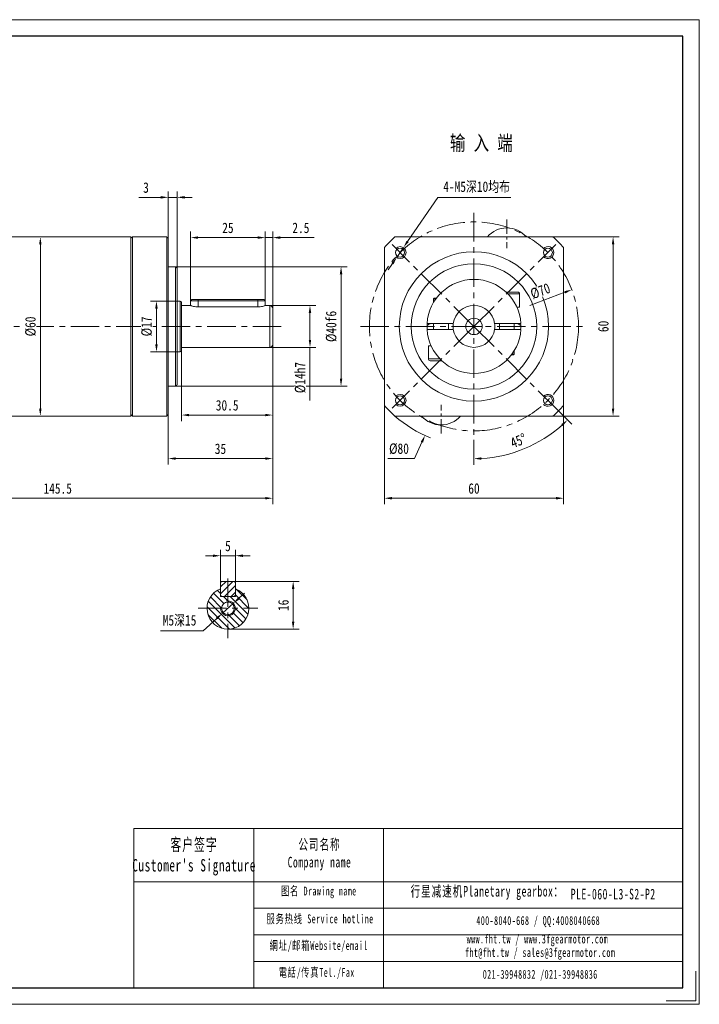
# Model space of a CAD drawing. Header units: millimetres. Extents: x -58 to 408, y -26 to 303.
# Tile 3 of 3: x 181 to 408, y -26 to 303. Entities that reach past the tile are written whole.
import ezdxf

# ---------------------------------------------------------------- set-up
doc = ezdxf.new("R2010")
doc.units = ezdxf.units.MM
doc.header["$LTSCALE"] = 1.5
doc.linetypes.add('CENTER', pattern=[10.16, 6.35, -1.27, 1.27, -1.27])
doc.layers.get('0').update_dxf_attribs({"lineweight": 18})
for name, color, linetype, lineweight in [('1轮廓实线层', 7, 'Continuous', 18), ('3中心线层', 1, 'CENTER', 18), ('5剖面线层', 2, 'Continuous', 18), ('7标注层', 4, 'Continuous', 18), ('SLD-0', 7, 'Continuous', 18), ('图框_外框线', 7, 'Continuous', 18)]:
    doc.layers.add(name, color=color, linetype=linetype, lineweight=lineweight)
doc.styles.add('PC_TEXTSTYLE', font='txt', dxfattribs={"width": 0.8})
doc.styles.add('TH_GBDIM', font='txt', dxfattribs={"width": 0.8})
doc.styles.add('标准', font='txt', dxfattribs={"width": 0.667})
doc.dimstyles.new('TH_GBDIM', dxfattribs={"dimtxt": 3.5, "dimasz": 2.5, "dimexe": 2, "dimexo": 0, "dimgap": 1.5, "dimtad": 1, "dimdec": 1, "dimdsep": 46, "dimtxsty": 'TH_GBDIM', "dimcen": 2.5, "dimdle": 5, "dimclrd": 4, "dimclre": 4, "dimclrt": 3, "dimadec": 0, "dimazin": 2, "dimtfac": 0.714286, "dimtdec": 1, "dimtmove": 0, "dimatfit": 3, "dimfxl": 1, "dimtolj": 1, "dimarcsym": 0})

# ---------------------------------------------------------------- blocks, each defined once
blk = doc.blocks.new('*X3')
at = {"layer": '7标注层', "transparency": 16777216}
for points in [[(260.54, 230.77), (260.54, 229.94), (263.04, 230.35)], [(268.04, 230.77), (268.04, 229.94), (265.54, 230.35)]]:
    blk.add_hatch(color=4, dxfattribs=at).paths.add_polyline_path(points, flags=0)
at = {"layer": '7标注层', "color": 4, "transparency": 16777216}
for p, q in [((263.04, 209.2), (263.04, 232.35)), ((265.54, 206.6), (265.54, 232.35)), ((260.54, 230.35), (258.04, 230.35)), ((263.04, 230.35), (265.54, 230.35)), ((268.04, 230.35), (279.41, 230.35))]:
    blk.add_line(p, q, dxfattribs=at)
at = {"layer": '7标注层', "color": 3, "transparency": 16777216, "insert": (274.97, 233.6), "char_height": 3.5, "width": 11.0444, "attachment_point": 5, "style": 'TH_GBDIM'}
blk.add_mtext('2.5', dxfattribs=at)
blk = doc.blocks.new('*X4')
at = {"layer": '7标注层', "transparency": 16777216}
for points in [[(240.54, 230.77), (240.54, 229.94), (238.04, 230.35)], [(260.54, 230.77), (260.54, 229.94), (263.04, 230.35)]]:
    blk.add_hatch(color=4, dxfattribs=at).paths.add_polyline_path(points, flags=0)
at = {"layer": '7标注层', "color": 4, "transparency": 16777216}
for p, q in [((238.04, 209.2), (238.04, 232.35)), ((263.04, 209.2), (263.04, 232.35)), ((240.54, 230.35), (260.54, 230.35))]:
    blk.add_line(p, q, dxfattribs=at)
at = {"layer": '7标注层', "color": 3, "transparency": 16777216, "insert": (250.54, 233.6), "char_height": 3.5, "width": 7.0622, "attachment_point": 5, "style": 'TH_GBDIM'}
blk.add_mtext('25', dxfattribs=at)
blk = doc.blocks.new('*X5')
at = {"layer": '7标注层', "transparency": 16777216}
for points in [[(288.01, 218.1), (288.84, 218.1), (288.42, 220.6)], [(288.01, 183.1), (288.84, 183.1), (288.42, 180.6)]]:
    blk.add_hatch(color=4, dxfattribs=at).paths.add_polyline_path(points, flags=0)
at = {"layer": '7标注层', "color": 4, "transparency": 16777216}
for p, q in [((233.04, 220.6), (290.42, 220.6)), ((288.42, 218.1), (288.42, 183.1)), ((233.04, 180.6), (290.42, 180.6))]:
    blk.add_line(p, q, dxfattribs=at)
at = {"layer": '7标注层', "color": 3, "transparency": 16777216, "insert": (285.17, 200.6), "char_height": 3.5, "width": 19.32, "attachment_point": 5, "rotation": 90, "style": 'TH_GBDIM'}
blk.add_mtext('%%C40f6', dxfattribs=at)
blk = doc.blocks.new('*X6')
at = {"layer": '7标注层', "transparency": 16777216}
for points in [[(228.04, 244.26), (228.04, 243.42), (230.54, 243.84)], [(236.04, 244.26), (236.04, 243.42), (233.54, 243.84)]]:
    blk.add_hatch(color=4, dxfattribs=at).paths.add_polyline_path(points, flags=0)
at = {"layer": '7标注层', "color": 4, "transparency": 16777216}
for p, q in [((230.54, 230.1), (230.54, 245.84)), ((233.54, 220.1), (233.54, 245.84)), ((228.04, 243.84), (220.67, 243.84)), ((233.54, 243.84), (230.54, 243.84)), ((236.04, 243.84), (238.54, 243.84))]:
    blk.add_line(p, q, dxfattribs=at)
at = {"layer": '7标注层', "color": 3, "transparency": 16777216, "insert": (223.11, 247.09), "char_height": 3.5, "width": 3.0178, "attachment_point": 5, "style": 'TH_GBDIM'}
blk.add_mtext('3', dxfattribs=at)
blk = doc.blocks.new('*X7')
at = {"layer": '7标注层', "transparency": 16777216}
for points in [[(237.54, 171.33), (237.54, 170.5), (235.04, 170.91)], [(263.04, 171.33), (263.04, 170.5), (265.54, 170.91)]]:
    blk.add_hatch(color=4, dxfattribs=at).paths.add_polyline_path(points, flags=0)
at = {"layer": '7标注层', "color": 4, "transparency": 16777216}
for p, q in [((265.54, 194.6), (265.54, 168.91)), ((235.04, 192.6), (235.04, 168.91)), ((263.04, 170.91), (237.54, 170.91))]:
    blk.add_line(p, q, dxfattribs=at)
at = {"layer": '7标注层', "color": 3, "transparency": 16777216, "insert": (250.29, 174.16), "char_height": 3.5, "width": 14.9644, "attachment_point": 5, "style": 'TH_GBDIM'}
blk.add_mtext('30.5', dxfattribs=at)
blk = doc.blocks.new('*X8')
at = {"layer": '7标注层', "transparency": 16777216}
for points in [[(233.04, 156.76), (233.04, 155.93), (230.54, 156.35)], [(263.04, 156.76), (263.04, 155.93), (265.54, 156.35)]]:
    blk.add_hatch(color=4, dxfattribs=at).paths.add_polyline_path(points, flags=0)
at = {"layer": '7标注层', "color": 4, "transparency": 16777216}
for p, q in [((265.54, 194.6), (265.54, 154.35)), ((230.54, 171.1), (230.54, 154.35)), ((263.04, 156.35), (233.04, 156.35))]:
    blk.add_line(p, q, dxfattribs=at)
at = {"layer": '7标注层', "color": 3, "transparency": 16777216, "insert": (248.04, 159.6), "char_height": 3.5, "width": 7, "attachment_point": 5, "style": 'TH_GBDIM'}
blk.add_mtext('35', dxfattribs=at)
blk = doc.blocks.new('*X10')
at = {"layer": '7标注层', "transparency": 16777216}
for points in [[(124.04, 143.48), (124.04, 142.64), (121.54, 143.06)], [(263.04, 143.48), (263.04, 142.64), (265.54, 143.06)]]:
    blk.add_hatch(color=4, dxfattribs=at).paths.add_polyline_path(points, flags=0)
at = {"layer": '7标注层', "color": 4, "transparency": 16777216}
for p, q in [((121.54, 170.6), (121.54, 141.06)), ((265.54, 168.91), (265.54, 141.06)), ((124.04, 143.06), (263.04, 143.06))]:
    blk.add_line(p, q, dxfattribs=at)
at = {"layer": '7标注层', "color": 3, "transparency": 16777216, "insert": (193.54, 146.31), "char_height": 3.5, "width": 18.5111, "attachment_point": 5, "style": 'TH_GBDIM'}
blk.add_mtext('145.5', dxfattribs=at)
blk = doc.blocks.new('*X14')
at = {"layer": '7标注层', "transparency": 16777216}
for points in [[(245.54, 124.22), (245.54, 123.38), (248.04, 123.8)], [(255.54, 124.22), (255.54, 123.38), (253.04, 123.8)]]:
    blk.add_hatch(color=4, dxfattribs=at).paths.add_polyline_path(points, flags=0)
at = {"layer": '7标注层', "color": 4, "transparency": 16777216}
for p, q in [((248.04, 114.8), (248.04, 125.8)), ((253.04, 114.8), (253.04, 125.8)), ((245.54, 123.8), (243.04, 123.8)), ((248.04, 123.8), (253.04, 123.8)), ((255.54, 123.8), (258.04, 123.8))]:
    blk.add_line(p, q, dxfattribs=at)
at = {"layer": '7标注层', "color": 3, "transparency": 16777216, "insert": (250.54, 127.05), "char_height": 3.5, "width": 3.0178, "attachment_point": 5, "style": 'TH_GBDIM'}
blk.add_mtext('5', dxfattribs=at)
blk = doc.blocks.new('*X15')
at = {"layer": '7标注层', "transparency": 16777216}
for points in [[(271.97, 112.7), (272.8, 112.7), (272.39, 115.2)], [(271.97, 101.7), (272.8, 101.7), (272.39, 99.2)]]:
    blk.add_hatch(color=4, dxfattribs=at).paths.add_polyline_path(points, flags=0)
at = {"layer": '7标注层', "color": 4, "transparency": 16777216}
for p, q in [((252.64, 115.2), (274.39, 115.2)), ((272.39, 112.7), (272.39, 101.7)), ((250.54, 99.2), (274.39, 99.2))]:
    blk.add_line(p, q, dxfattribs=at)
at = {"layer": '7标注层', "color": 3, "transparency": 16777216, "insert": (269.14, 107.2), "char_height": 3.5, "width": 6.8833, "attachment_point": 5, "rotation": 90, "style": 'TH_GBDIM'}
blk.add_mtext('16', dxfattribs=at)
blk = doc.blocks.new('*X16')
at = {"layer": '7标注层', "transparency": 16777216}
for points in [[(253.96, 109.87), (254.52, 109.25), (252.39, 107.88)], [(246.56, 103.14), (247.12, 102.52), (248.69, 104.51)]]:
    blk.add_hatch(color=4, dxfattribs=at).paths.add_polyline_path(points, flags=0)
at = {"layer": '7标注层', "color": 4, "transparency": 16777216}
for p, q in [((254.24, 109.56), (256.09, 111.24)), ((252.39, 107.88), (248.69, 104.51)), ((242.21, 98.61), (246.84, 102.83)), ((228, 98.61), (242.21, 98.61))]:
    blk.add_line(p, q, dxfattribs=at)
at = {"layer": '7标注层', "color": 3, "transparency": 16777216, "insert": (234.35, 102), "char_height": 3.5, "width": 23.3022, "attachment_point": 5, "style": 'TH_GBDIM'}
blk.add_mtext('M5深15', dxfattribs=at)
blk = doc.blocks.new('*X17')
at = {"layer": '7标注层', "transparency": 16777216}
for points in [[(305.43, 143.48), (305.43, 142.64), (302.93, 143.06)], [(360.43, 143.48), (360.43, 142.64), (362.93, 143.06)]]:
    blk.add_hatch(color=4, dxfattribs=at).paths.add_polyline_path(points, flags=0)
at = {"layer": '7标注层', "color": 4, "transparency": 16777216}
for p, q in [((302.93, 174.14), (302.93, 141.06)), ((362.93, 174.14), (362.93, 141.06)), ((305.43, 143.06), (360.43, 143.06))]:
    blk.add_line(p, q, dxfattribs=at)
at = {"layer": '7标注层', "color": 3, "transparency": 16777216, "insert": (332.93, 146.31), "char_height": 3.5, "width": 7.1867, "attachment_point": 5, "style": 'TH_GBDIM'}
blk.add_mtext('60', dxfattribs=at)
blk = doc.blocks.new('*X18')
at = {"layer": '7标注层', "transparency": 16777216}
for points in [[(379.09, 228.1), (379.93, 228.1), (379.51, 230.6)], [(379.09, 173.1), (379.93, 173.1), (379.51, 170.6)]]:
    blk.add_hatch(color=4, dxfattribs=at).paths.add_polyline_path(points, flags=0)
at = {"layer": '7标注层', "color": 4, "transparency": 16777216}
for p, q in [((359.39, 230.6), (381.51, 230.6)), ((379.51, 173.1), (379.51, 228.1)), ((359.39, 170.6), (381.51, 170.6))]:
    blk.add_line(p, q, dxfattribs=at)
at = {"layer": '7标注层', "color": 3, "transparency": 16777216, "insert": (376.26, 200.6), "char_height": 3.5, "width": 7.1867, "attachment_point": 5, "rotation": 90, "style": 'TH_GBDIM'}
blk.add_mtext('60', dxfattribs=at)
blk = doc.blocks.new('*X19')
at = {"layer": '7标注层', "transparency": 16777216}
for points in [[(310.37, 229.3), (311.06, 228.83), (309.31, 227)], [(305.3, 221.86), (305.99, 221.39), (307.05, 223.69)]]:
    blk.add_hatch(color=4, dxfattribs=at).paths.add_polyline_path(points, flags=0)
at = {"layer": '7标注层', "color": 4, "transparency": 16777216}
for p, q in [((320.78, 243.84), (310.71, 229.06)), ((345.33, 243.84), (320.78, 243.84)), ((307.05, 223.69), (309.31, 227)), ((305.65, 221.63), (304.24, 219.56))]:
    blk.add_line(p, q, dxfattribs=at)
at = {"layer": '7标注层', "color": 3, "transparency": 16777216, "insert": (333.81, 247.22), "char_height": 3.5, "width": 47.1022, "attachment_point": 5, "style": 'TH_GBDIM'}
blk.add_mtext('4-M5深10均布', dxfattribs=at)
blk = doc.blocks.new('*X24')
at = {"layer": '7标注层', "transparency": 16777216}
blk.add_hatch(color=4, dxfattribs=at).paths.add_polyline_path([(315.13, 162), (315.89, 161.66), (316.54, 164.11)], flags=0)
at = {"layer": '7标注层', "color": 4, "transparency": 16777216}
for p, q in [((332.93, 198.1), (332.93, 203.1)), ((330.43, 200.6), (335.43, 200.6)), ((313.05, 156.35), (315.51, 161.83)), ((304.08, 156.35), (313.05, 156.35))]:
    blk.add_line(p, q, dxfattribs=at)
blk.add_arc((332.93, 200.6), 40, 228.5904, 248.6725, dxfattribs=at)
at = {"layer": '7标注层', "color": 3, "transparency": 16777216, "insert": (307.82, 159.6), "char_height": 3.5, "width": 11.3867, "attachment_point": 5, "style": 'TH_GBDIM'}
blk.add_mtext('%%C80', dxfattribs=at)
blk = doc.blocks.new('*X26')
at = {"transparency": 16777216}
for points in [[(362.15, 167.86), (362.72, 167.25), (364.25, 169.27)], [(335.44, 155.95), (335.42, 156.78), (332.93, 156.3)]]:
    blk.add_hatch(color=4, dxfattribs=at).paths.add_polyline_path(points, flags=0)
at = {"color": 4, "transparency": 16777216}
for p, q in [((360.33, 173.19), (365.67, 167.86)), ((332.93, 162.6), (332.93, 154.3))]:
    blk.add_line(p, q, dxfattribs=at)
blk.add_arc((332.93, 200.6), 44.3, 273.2338, 311.7662, dxfattribs=at)
at = {"color": 3, "transparency": 16777216, "insert": (347.81, 162.34), "char_height": 3.5, "width": 12.5089, "attachment_point": 5, "rotation": 21.26, "style": 'TH_GBDIM'}
blk.add_mtext('45%%D', dxfattribs=at)
blk = doc.blocks.new('*X27')
at = {"layer": '7标注层', "transparency": 16777216}
blk.add_hatch(color=4, dxfattribs=at).paths.add_polyline_path([(363.2, 212.42), (363.5, 211.64), (365.69, 212.91)], flags=0)
at = {"layer": '7标注层', "color": 4, "transparency": 16777216}
blk.add_line((351.59, 207.61), (363.35, 212.03), dxfattribs=at)
at = {"layer": '7标注层', "color": 3, "transparency": 16777216, "insert": (355.16, 212.42), "char_height": 3.5, "width": 13.0804, "attachment_point": 5, "rotation": 20.5997, "style": 'TH_GBDIM'}
blk.add_mtext('%%C70', dxfattribs=at)
blk = doc.blocks.new('*X28')
at = {"layer": '7标注层', "transparency": 16777216}
for points in [[(277.6, 205.1), (278.43, 205.1), (278.02, 207.6)], [(277.6, 196.1), (278.43, 196.1), (278.02, 193.6)]]:
    blk.add_hatch(color=4, dxfattribs=at).paths.add_polyline_path(points, flags=0)
at = {"layer": '7标注层', "color": 4, "transparency": 16777216}
for p, q in [((264.54, 207.6), (280.02, 207.6)), ((278.02, 205.1), (278.02, 196.1)), ((264.54, 193.6), (280.02, 193.6)), ((278.02, 193.6), (278.02, 175.83))]:
    blk.add_line(p, q, dxfattribs=at)
at = {"layer": '7标注层', "color": 3, "transparency": 16777216, "insert": (274.77, 183.46), "char_height": 3.5, "width": 19.2889, "attachment_point": 5, "rotation": 90, "style": 'TH_GBDIM'}
blk.add_mtext('%%C14h7', dxfattribs=at)
blk = doc.blocks.new('*X29')
at = {"layer": '7标注层', "transparency": 16777216}
for points in [[(226.19, 206.6), (227.03, 206.6), (226.61, 209.1)], [(226.19, 194.6), (227.03, 194.6), (226.61, 192.1)]]:
    blk.add_hatch(color=4, dxfattribs=at).paths.add_polyline_path(points, flags=0)
at = {"layer": '7标注层', "color": 4, "transparency": 16777216}
for p, q in [((233.54, 209.1), (224.61, 209.1)), ((226.61, 206.6), (226.61, 194.6)), ((233.54, 192.1), (224.61, 192.1))]:
    blk.add_line(p, q, dxfattribs=at)
at = {"layer": '7标注层', "color": 3, "transparency": 16777216, "insert": (223.36, 200.6), "char_height": 3.5, "width": 11.3244, "attachment_point": 5, "rotation": 90, "style": 'TH_GBDIM'}
blk.add_mtext('%%C17', dxfattribs=at)
blk = doc.blocks.new('*X30')
at = {"layer": '7标注层', "transparency": 16777216}
for points in [[(187.31, 228.1), (188.14, 228.1), (187.73, 230.6)], [(187.31, 173.1), (188.14, 173.1), (187.73, 170.6)]]:
    blk.add_hatch(color=4, dxfattribs=at).paths.add_polyline_path(points, flags=0)
at = {"layer": '7标注层', "color": 4, "transparency": 16777216}
for p, q in [((186.86, 230.6), (189.73, 230.6)), ((187.73, 228.1), (187.73, 173.1)), ((186.86, 170.6), (189.73, 170.6))]:
    blk.add_line(p, q, dxfattribs=at)
at = {"layer": '7标注层', "color": 3, "transparency": 16777216, "insert": (184.48, 200.6), "char_height": 3.5, "width": 11.3867, "attachment_point": 5, "rotation": 90, "style": 'TH_GBDIM'}
blk.add_mtext('%%C60', dxfattribs=at)

msp = doc.modelspace()

# ---------------------------------------------------------------- hatches: boundary and pattern name
at = {"layer": '5剖面线层'}
h = msp.add_hatch(dxfattribs=at)
h.set_pattern_fill('ANSI31', color=256, style=0, pattern_type=0)
h.set_pattern_definition([(135, (0, 0), (-1.122532, -1.122532), [])])
edge = h.paths.add_edge_path(flags=0)
edge.add_line((250.541557, 110.195314), (248.041557, 110.195314))
edge.add_line((248.041557, 110.195314), (248.041557, 112.733663))
edge.add_arc((250.541557, 106.195314), 7, 110.92483202, 180.0000004)
edge.add_line((243.541557, 106.195314), (248.441557, 106.195314))
edge.add_arc((250.541557, 106.195314), 2.1, 90.00000034, 179.99999966, ccw=False)
edge.add_line((250.541557, 108.295314), (250.541557, 110.195314))
edge = h.paths.add_edge_path(flags=0)
edge.add_line((253.041557, 112.733663), (253.041557, 110.195314))
edge.add_line((253.041557, 110.195314), (250.541557, 110.195314))
edge.add_line((250.541557, 110.195314), (250.541557, 108.695314))
edge.add_arc((250.541557, 106.195314), 2.5, 0, 89.99999966, ccw=False)
edge.add_line((253.041557, 106.195314), (257.541557, 106.195314))
edge.add_arc((250.541557, 106.195314), 7, 359.9999996, 429.07516838)
edge = h.paths.add_edge_path(flags=0)
edge.add_line((257.541557, 106.195314), (253.041557, 106.195314))
edge.add_arc((250.541557, 106.195314), 2.5, 270.00000034, 359.99999966, ccw=False)
edge.add_line((250.541557, 103.695314), (250.541557, 99.195314))
edge.add_arc((250.541557, 106.195314), 7, 270.00000034, 360)
edge = h.paths.add_edge_path(flags=0)
edge.add_arc((250.541557, 106.195314), 2.5, 180, 269.99999966, ccw=False)
edge.add_line((248.041557, 106.195314), (243.541557, 106.195314))
edge.add_arc((250.541557, 106.195314), 7, 180.00000034, 269.99999966)
edge.add_line((250.541557, 99.195314), (250.541557, 103.695314))
edge = h.paths.add_edge_path(flags=0)
edge.add_line((248.441557, 106.195314), (248.041557, 106.195314))
edge.add_arc((250.541557, 106.195314), 2.5, 180.00000034, 269.99999966)
edge.add_line((250.541557, 103.695314), (250.541557, 104.095314))
edge.add_arc((250.541557, 106.195314), 2.1, 180, 269.99999966, ccw=False)
edge = h.paths.add_edge_path(flags=0)
edge.add_line((253.041557, 106.195314), (252.641557, 106.195314))
edge.add_arc((250.541557, 106.195314), 2.1, 270.00000034, 359.99999966, ccw=False)
edge.add_line((250.541557, 104.095314), (250.541557, 103.695314))
edge.add_arc((250.541557, 106.195314), 2.5, 270.00000034, 360)
edge = h.paths.add_edge_path(flags=0)
edge.add_line((250.541557, 108.695314), (250.541557, 108.295314))
edge.add_arc((250.541557, 106.195314), 2.1, 0, 89.99999966, ccw=False)
edge.add_line((252.641557, 106.195314), (253.041557, 106.195314))
edge.add_arc((250.541557, 106.195314), 2.5, 0.00000034, 89.99999966)
h = msp.add_hatch(dxfattribs=at)
h.set_pattern_fill('ANSI31', color=256, style=0, pattern_type=0)
h.set_pattern_definition([(45, (0, 0), (-1.122532, 1.122532), [])])
h.paths.add_polyline_path([(253.041557, 112.733663), (253.041557, 114.795314), (252.641557, 115.195314), (250.541557, 115.195314), (250.541557, 110.195314), (252.641557, 110.195314), (253.041557, 110.595314)], flags=0)
h.paths.add_polyline_path([(250.541557, 115.195314), (248.441557, 115.195314), (248.041557, 114.795314), (248.041557, 110.595314), (248.441557, 110.195314), (250.541557, 110.195314)], flags=0)

# ---------------------------------------------------------------- linework, layer by layer
at = {"color": 7, "linetype": 'Continuous', "lineweight": 15}
for p, q in [((343.947786, 233.595578), (343.909305, 233.595578)), ((218.041557, 230.595556), (218.041557, 170.595556)), ((218.541557, 230.595556), (218.541557, 170.595556)), ((230.041557, 170.595556), (230.041557, 230.595556)), ((230.541557, 230.095556), (230.541557, 171.095556)), ((359.386059, 230.595556), (306.471032, 230.595556)), ((302.928545, 227.053069), (302.928545, 174.138043)), ((362.928545, 174.138043), (362.928545, 227.053069)), ((233.041557, 180.595556), (233.041557, 220.595556)), ((233.541557, 220.095556), (233.541557, 181.095556)), ((299.928524, 211.614797), (299.928524, 211.576315)), ((343.690167, 212.095556), (345.741045, 212.095556)), ((346.053545, 211.470556), (344.321389, 211.470556)), ((345.741045, 212.095556), (347.553545, 212.095556)), ((348.178545, 211.470556), (346.053545, 211.470556)), ((348.178545, 211.470556), (348.178545, 207.095556)), ((234.541557, 200.595556), (234.541557, 209.095556)), ((235.041557, 208.595556), (235.041557, 200.595556)), ((238.041557, 209.195556), (238.041557, 207.595556)), ((240.541557, 209.195556), (238.041557, 209.195556)), ((238.441557, 209.595556), (240.541557, 209.595556)), ((240.541557, 209.595556), (260.541557, 209.595556)), ((240.541557, 209.195556), (240.541557, 209.595556)), ((260.541557, 209.195556), (240.541557, 209.195556)), ((240.541557, 209.195556), (240.541557, 207.133904)), ((260.541557, 209.595556), (262.641557, 209.595556)), ((260.541557, 209.595556), (260.541557, 209.195556)), ((263.041557, 209.195556), (260.541557, 209.195556)), ((260.541557, 209.195556), (260.541557, 207.133904)), ((263.041557, 209.195556), (263.041557, 207.595556)), ((319.428545, 209.895556), (319.428545, 208.708046)), ((320.217428, 209.895556), (319.428545, 209.895556)), ((319.628545, 210.095556), (320.366201, 210.095556)), ((260.541557, 207.133904), (240.541557, 207.133904)), ((264.541557, 200.595556), (264.541557, 207.595556)), ((265.541557, 206.595556), (265.541557, 200.595556)), ((348.178545, 207.095556), (347.274712, 207.095556)), ((317.261879, 200.595556), (317.294097, 201.599773)), ((325.495511, 201.595556), (317.711368, 201.595556)), ((319.428545, 201.595556), (319.428545, 199.595556)), ((324.428545, 201.595556), (324.428545, 199.595556)), ((348.145723, 201.595556), (340.36158, 201.595556)), ((341.428545, 201.595556), (341.428545, 199.595556)), ((346.428545, 201.595556), (346.428545, 199.595556)), ((234.541557, 192.095556), (234.541557, 200.595556)), ((235.041557, 200.595556), (235.041557, 192.595556)), ((264.541557, 193.595556), (264.541557, 200.595556)), ((265.541557, 200.595556), (265.541557, 194.595556)), ((317.29393, 199.593942), (317.261879, 200.595556)), ((317.711368, 199.595556), (325.495511, 199.595556)), ((340.36158, 199.595556), (348.145723, 199.595556)), ((317.678545, 194.095556), (317.678545, 189.720556)), ((317.678545, 194.095556), (318.582379, 194.095556)), ((345.639663, 191.295556), (346.428545, 191.295556)), ((346.428545, 192.483065), (346.428545, 191.295556)), ((317.678545, 189.720556), (319.803545, 189.720556)), ((320.116045, 189.095556), (318.303545, 189.095556)), ((319.803545, 189.720556), (321.535702, 189.720556)), ((322.166924, 189.095556), (320.116045, 189.095556)), ((346.228545, 191.095556), (345.49089, 191.095556)), ((365.928567, 189.576315), (365.928567, 189.614797)), ((306.471032, 170.595556), (359.386059, 170.595556)), ((321.909305, 167.595534), (321.947786, 167.595534)), ((248.041557, 114.795314), (248.441557, 115.195314)), ((248.041557, 114.795314), (248.041557, 110.595314)), ((248.041557, 110.195314), (248.041557, 112.733663)), ((248.441557, 115.195314), (252.641557, 115.195314)), ((252.641557, 115.195314), (253.041557, 114.795314)), ((253.041557, 110.595314), (253.041557, 114.795314)), ((253.041557, 112.733663), (253.041557, 110.195314)), ((248.441557, 110.195314), (248.041557, 110.595314)), ((248.041557, 110.195314), (253.041557, 110.195314)), ((248.441557, 110.195314), (252.641557, 110.195314)), ((253.041557, 110.595314), (252.641557, 110.195314))]:
    msp.add_line(p, q, dxfattribs=at)
msp.add_line((259.262347, 32.405553), (259.262347, -20.902292))
for centre in [(308.179808, 225.344293), (357.677283, 225.344293), (308.179808, 175.846818), (357.677283, 175.846818)]:
    msp.add_circle(centre, 1.5)
for centre, radius in [((332.928545, 200.595556), 25), ((332.928545, 200.595556), 21), ((332.928545, 200.595556), 2.75), ((332.928545, 200.595556), 2.75), ((250.541557, 106.195314), 2.1)]:
    msp.add_circle(centre, radius, dxfattribs=at)
for centre, radius, start, end in [((343.909305, 225.095578), 8.5, 90, 139.67997746), ((343.947786, 225.095578), 8.5, 40.32002254, 90), ((332.928545, 200.595556), 40, 131.40962211, 138.59037789), ((332.928545, 200.595556), 40, 41.40962211, 48.59037789), ((332.928545, 200.595556), 15.75, 3.64027588, 176.35972412), ((347.553545, 211.470556), 0.625, 0, 90), ((234.541557, 208.595556), 0.5, 0, 90), ((264.541557, 206.595556), 1, 0, 90), ((332.928545, 200.595556), 7, 8.2132107, 171.7867893), ((318.727216, 199.4188), 2.125, 70.72896731, 133.43691614), ((332.928545, 200.595556), 7, 171.7867893, 188.2132107), ((332.928545, 200.595556), 7, 351.7867893, 8.2132107), ((347.129874, 199.4188), 2.125, 46.56308386, 109.27103269), ((332.928545, 200.595556), 15.666667, 356.33360965, 3.66260414), ((332.928545, 200.595556), 15.75, 183.64027588, 356.35972412), ((332.928545, 200.595556), 7, 188.2132107, 351.7867893), ((264.541557, 194.595556), 1, 270, 0), ((234.541557, 192.595556), 0.5, 270, 0), ((318.303545, 189.720556), 0.625, 180, 270), ((332.928545, 200.595556), 40, 221.40962211, 228.59037789), ((332.928545, 200.595556), 40, 311.40962211, 318.59037789), ((321.909305, 176.095534), 8.5, 220.32002254, 270), ((321.947786, 176.095534), 8.5, 270, 319.67997746), ((250.541557, 106.195314), 7, 110.92483243, 69.07516757)]:
    msp.add_arc(centre, radius, start, end, dxfattribs=at)
at = {"color": 4}
for centre, radius, start, end in [((308.179808, 225.344293), 2, 226.63724508, 135), ((357.677283, 225.344293), 2, 225, 136.63724508), ((308.179808, 175.846818), 2, 225, 133.36275492), ((357.677283, 175.846818), 2, 223.36275492, 135), ((250.541557, 106.195314), 2.5, 180, 102.49310125)]:
    msp.add_arc(centre, radius, start, end, dxfattribs=at)
at = {"color": 7, "linetype": 'Continuous', "lineweight": 15}
for points in [[(218.041557, 230.595556), (163.029813, 230.595556)], [(218.541557, 230.595556), (218.041557, 230.095556)], [(230.041557, 230.595556), (218.541557, 230.595556)], [(230.541557, 230.095556), (230.041557, 230.595556)], [(233.041557, 220.595556), (230.541557, 220.595556)], [(233.541557, 220.095556), (233.041557, 220.595556)], [(234.541557, 209.095556), (233.541557, 209.095556)], [(238.441557, 209.595556), (238.041557, 209.195556)], [(263.041557, 209.195556), (262.641557, 209.595556)], [(319.628545, 210.095556), (319.428545, 209.895556)], [(238.041557, 207.595556), (235.041557, 207.595556)], [(264.541557, 207.595556), (263.041557, 207.595556)], [(317.711368, 201.595556), (317.210324, 201.595556)], [(326.000342, 201.595556), (325.495511, 201.595556)], [(340.36158, 201.595556), (339.856749, 201.595556)], [(348.646767, 201.595556), (348.145723, 201.595556)], [(317.210324, 199.595556), (317.711368, 199.595556)], [(325.495511, 199.595556), (326.000342, 199.595556)], [(339.856749, 199.595556), (340.36158, 199.595556)], [(348.145723, 199.595556), (348.646767, 199.595556)], [(233.541557, 192.095556), (234.541557, 192.095556)], [(235.041557, 193.595556), (264.541557, 193.595556)], [(346.228545, 191.095556), (346.428545, 191.295556)], [(230.541557, 180.595556), (233.041557, 180.595556)], [(233.041557, 180.595556), (233.541557, 181.095556)], [(163.029813, 170.595556), (218.041557, 170.595556)], [(218.041557, 171.095556), (218.541557, 170.595556)], [(218.541557, 170.595556), (230.041557, 170.595556)], [(230.041557, 170.595556), (230.541557, 171.095556)]]:
    msp.add_open_spline(points, degree=1, dxfattribs=at)
for points, knots in [([(240.541557, 207.133904), (240.270734, 207.144032), (239.729521, 207.164272), (239.000439, 207.304424), (238.430909, 207.460615), (238.083312, 207.580471), (238.072667, 207.584464), (238.068243, 207.586124)], [0, 0, 0, 0, 0.5188067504, 1.0367802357, 1.5760148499, 2.1313466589, 2.5263022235, 2.5263022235, 2.5263022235, 2.5263022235]), ([(263.014872, 207.586124), (263.022908, 207.588961), (263.06055, 207.60225), (262.864144, 207.532043), (262.442242, 207.398079), (261.784694, 207.238002), (261.106717, 207.144818), (260.679958, 207.136577), (260.541557, 207.133904)], [0, 0, 0, 0, 0.140143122, 0.6564888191, 1.1803093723, 1.7321756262, 2.2938566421, 2.5634395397, 2.5634395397, 2.5634395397, 2.5634395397])]:
    msp.add_open_spline(points, degree=3, knots=knots, dxfattribs=at)
at = {"layer": '3中心线层'}
for p, q in [((332.928545, 238.595556), (332.928545, 162.595556)), ((332.928545, 200.595556), (305.525981, 227.99812)), ((332.928545, 200.595556), (360.33111, 227.99812)), ((268.393553, 200.595556), (115.888636, 200.595556)), ((294.928545, 200.595556), (370.928545, 200.595556)), ((332.928545, 200.595556), (305.525981, 173.192992)), ((332.928545, 200.595556), (360.33111, 173.192992)), ((250.541557, 116.195314), (250.541557, 96.195314)), ((240.541557, 106.195314), (260.541557, 106.195314))]:
    msp.add_line(p, q, dxfattribs=at)
at = {"layer": '3中心线层', "ltscale": 0.5}
for p, q in [((343.947786, 236.422002), (343.947786, 226.852456)), ((321.909305, 164.769109), (321.909305, 174.338656))]:
    msp.add_line(p, q, dxfattribs=at)
at = {"layer": '3中心线层'}
msp.add_circle((332.928545, 200.595556), 35, dxfattribs=at)
at = {"layer": '7标注层', "color": 0}
msp.add_line((219.049906, 32.405553), (219.049906, -20.893177), dxfattribs=at)
at = {"layer": '图框_外框线'}
for p, q in [((219.049906, 32.405553), (259.262347, 32.405553)), ((259.262347, 32.405553), (259.262347, -20.893177)), ((259.262347, 32.405553), (402.832315, 32.405553)), ((302.588545, 32.405553), (302.588545, -20.893177)), ((219.049906, 14.619725), (259.262347, 14.619725)), ((259.262347, 14.619725), (402.832315, 14.619725)), ((259.262347, 5.726811), (402.832315, 5.726811)), ((259.262347, -3.166103), (402.832315, -3.166103)), ((259.262347, -12.059017), (402.832315, -12.059017))]:
    msp.add_line(p, q, dxfattribs=at)
at = {"layer": '图框_外框线', "color": 3}
msp.add_lwpolyline([(407.273859, -15.341247), (407.273859, -25.334721), (397.280385, -25.334721)], dxfattribs=at)

# ---------------------------------------------------------------- texts
at = {"color": 3, "insert": (324.871274, 264.543067), "char_height": 5, "width": 42.52195631, "attachment_point": 1, "style": 'PC_TEXTSTYLE'}
msp.add_mtext('输 入 端', dxfattribs=at)
at = {"layer": 'SLD-0', "color": 1, "attachment_point": 2, "style": '标准'}
for s, insert, char_height, width in [("\\T1.1;客户签字\\PCustomer's Signature", (239.225439, 29.115106), 4.15002645, 51.62675699), ('\\T1.1;公司名称\\PCompany name', (281.200235, 28.894802), 3.55716553, 46.05418713), ('\\T1.1;图名 Drawing name', (280.957087, 12.980442), 2.96430461, 37.90955597), ('\\T1.1;  行星减速机Planetary gearbox：', (335.605899, 13.209102), 3.55716553, 55.94581916), ('\\T1.1;\\pxt5.83333;PLE-060-L3-S2-P2', (379.553157, 12.264658), 3.55716553, 30.20173428), ('\\T1.1;服务热线 Service hotline', (281.377445, 3.659247), 2.96430461, 42.23488721), ('\\T1.1;400-8040-668 / QQ:4008040668', (354.448676, 3.092837), 2.96430461, 86.30694189), ('\\T1.1;www.fht.tw / www.3fgearmotor.com ', (354.175351, -3.081411), 2.96430461, 86.40409963), ('\\T1.1;網址/邮箱Website/email', (280.915875, -5.271739), 2.96430461, 43.96254228), ('\\T1.1;\\pxt12;fht@fht.tw / sales@3fgearmotor.com ', (355.078753, -7.595262), 2.96430461, 86.40409963), ('\\T1.1;電話/传真Tel./Fax', (280.251739, -14.272357), 2.96430461, 44.49128281), ('\\T1.1;021-39948832 /021-39948836 ', (355.109749, -14.920479), 2.96430461, 65.97606631)]:
    msp.add_mtext(s, dxfattribs=dict(at, insert=insert, char_height=char_height, width=width))

# ---------------------------------------------------------------- dimensions: what is measured, and where the dimension line sits
dim = msp.add_angular_dim_2l(base=(348.991745, 159.310431), line1=((332.928545, 238.595556), (332.928545, 162.595556)), line2=((332.928545, 200.595556), (360.33111, 173.192992)), dimstyle='TH_GBDIM', override={"dimtad": 1, "dimtih": 0, "dimtoh": 0, "dimsah": 1, "dimtdec": 0, "dimtzin": 8})
dim.commit()
dim.dimension.update_dxf_attribs({"geometry": '*X26', "text_midpoint": (348.991745, 159.310431), "dimtype": 162})
at = {"layer": '7标注层'}
for base, p1, p2, picture, middle in [((233.541556, 243.839627), (230.541557, 230.095555), (233.541556, 220.095555), '*X6', (223.108224, 243.839627)), ((263.04156, 230.353162), (265.541557, 206.595556), (263.04156, 209.195556), '*X3', (274.974891, 230.353162)), ((235.041557, 170.912296), (265.541557, 194.595556), (235.041557, 192.595556), '*X7', (250.291557, 170.912296)), ((253.041557, 123.799597), (248.041557, 114.795314), (253.041557, 114.795314), '*X14', (250.541557, 123.799597))]:
    dim = msp.add_linear_dim(base=base, p1=p1, p2=p2, dimstyle='TH_GBDIM', override={"dimdec": 5, "dimsah": 1, "dimtzin": 0}, dxfattribs=at)
    dim.commit()
    dim.dimension.update_dxf_attribs({"geometry": picture, "text_midpoint": middle, "dimtype": 160})
for p1, p2, text, picture, middle in [((307.053506, 223.691585), (309.306111, 226.997001), '4-M5深10均布', '*X19', (320.784181, 243.839627)), ((252.390707, 107.877767), (248.692408, 104.512862), 'M5深15', '*X16', (245.925935, 101.995779))]:
    dim = msp.add_diameter_dim_2p(p1=p1, p2=p2, text=text, dimstyle='TH_GBDIM', override={"dimtoh": 1, "dimdec": 0, "dimpost": '%%C<>', "dimsah": 1, "dimtzin": 0}, dxfattribs=at)
    dim.commit()
    dim.dimension.update_dxf_attribs({"geometry": picture, "text_midpoint": middle, "dimtype": 163})
for base, p1, p2, picture, middle in [((263.04156, 230.353162), (238.041558, 209.195556), (263.04156, 209.195556), '*X4', (250.541559, 233.603162)), ((230.541557, 156.345887), (265.541557, 194.595556), (230.541557, 171.095556), '*X8', (248.041557, 159.595887)), ((362.928545, 143.058557), (302.928545, 174.138043), (362.928545, 174.138043), '*X17', (332.928545, 146.308557))]:
    dim = msp.add_linear_dim(base=base, p1=p1, p2=p2, dimstyle='TH_GBDIM', override={"dimdec": 5, "dimsah": 1, "dimtzin": 0}, dxfattribs=at)
    dim.commit()
    dim.dimension.update_dxf_attribs({"geometry": picture, "text_midpoint": middle})
dim = msp.add_diameter_dim_2p(p1=(349.32058, 237.082556), p2=(316.536511, 164.108555), dimstyle='TH_GBDIM', override={"dimtih": 1, "dimtoh": 1, "dimpost": '%%C<>', "dimsah": 1, "dimtofl": 0, "dimtzin": 0}, dxfattribs=at)
dim.commit()
dim.dimension.update_dxf_attribs({"geometry": '*X24', "text_midpoint": (313.04908, 156.345887), "dimtype": 163})
for base, p1, p2, picture, middle in [((379.510331, 230.595556), (359.386059, 170.595556), (359.386059, 230.595556), '*X18', (379.510331, 200.595556)), ((272.385359, 99.195314), (252.641557, 115.195314), (250.541557, 99.195314), '*X15', (272.385359, 107.195314))]:
    dim = msp.add_linear_dim(base=base, p1=p1, p2=p2, angle=90, dimstyle='TH_GBDIM', override={"dimdec": 5, "dimsah": 1, "dimtzin": 0}, dxfattribs=at)
    dim.commit()
    dim.dimension.update_dxf_attribs({"geometry": picture, "text_midpoint": middle, "dimtype": 160})
dim = msp.add_linear_dim(base=(288.422887, 180.595555), p1=(233.041559, 220.595556), p2=(233.041559, 180.595555), angle=90, text='%%C<>f6', dimstyle='TH_GBDIM', override={"dimdec": 5, "dimsah": 1, "dimtzin": 0}, dxfattribs=at)
dim.commit()
dim.dimension.update_dxf_attribs({"geometry": '*X5', "text_midpoint": (285.172887, 200.595556)})
dim = msp.add_linear_dim(base=(265.541557, 143.058557), p1=(121.541557, 170.595555), p2=(265.541557, 168.912296), text='145.5', dimstyle='TH_GBDIM', override={"dimdec": 5, "dimsah": 1, "dimtzin": 0}, dxfattribs=at)
dim.commit()
dim.dimension.update_dxf_attribs({"geometry": '*X10', "text_midpoint": (193.541557, 146.308557)})

# ---------------------------------------------------------------- next in the draw order: wipeouts: each hides what was drawn before it
for points in [[(352.346862, 209.283101), (350.974699, 212.93374), (357.963957, 215.560787), (359.33612, 211.910148)], [(186.427394, 196.662222), (182.527394, 196.662222), (182.527394, 204.528889), (186.427394, 204.528889)], [(225.308368, 196.662223), (221.408368, 196.662223), (221.408368, 204.528889), (225.308368, 204.528889)], [(276.717415, 177.128889), (272.817415, 177.128889), (272.817415, 189.795556), (276.717415, 189.795556)]]:
    msp.add_wipeout(points).dxf.layer = '1轮廓实线层'

# ---------------------------------------------------------------- next in the draw order: linework, layer by layer
at = {"layer": '图框_外框线', "color": 3}
msp.add_lwpolyline([(-57.977908, -26.445107), (408.384245, -26.445107), (408.384245, 303.339558), (-57.977908, 303.339558)], close=True, dxfattribs=at)
at = {"layer": '图框_外框线', "color": 3, "lineweight": 25}
msp.add_lwpolyline([(-30.218256, -20.893177), (402.832315, -20.893177), (402.832315, 297.787628), (-30.218256, 297.787628)], close=True, dxfattribs=at)

# ---------------------------------------------------------------- next in the draw order: dimensions: what is measured, and where the dimension line sits
at = {"layer": '7标注层'}
for base, p1, p2, picture, middle in [((187.727394, 170.595555), (186.859128, 230.595556), (186.859128, 170.595555), '*X30', (184.477394, 200.595556)), ((226.608368, 192.095556), (233.541556, 209.095556), (233.541556, 192.095556), '*X29', (223.358368, 200.595556))]:
    dim = msp.add_linear_dim(base=base, p1=p1, p2=p2, angle=90, text='%%C<>', dimstyle='TH_GBDIM', override={"dimdec": 5, "dimsah": 1, "dimtzin": 0}, dxfattribs=at)
    dim.commit()
    dim.dimension.update_dxf_attribs({"geometry": picture, "text_midpoint": middle})
dim = msp.add_diameter_dim_2p(p1=(300.166396, 188.281272), p2=(365.690695, 212.909839), dimstyle='TH_GBDIM', override={"dimdec": 5, "dimpost": '%%C<>', "dimsah": 1, "dimtzin": 0}, dxfattribs=at)
dim.commit()
dim.dimension.update_dxf_attribs({"geometry": '*X27', "text_midpoint": (356.298879, 209.379744), "dimtype": 163})
dim = msp.add_linear_dim(base=(278.017415, 193.595556), p1=(264.541557, 207.595556), p2=(264.541555, 193.595556), angle=90, text='%%C<>h7', dimstyle='TH_GBDIM', override={"dimdec": 5, "dimsah": 1, "dimtzin": 0}, dxfattribs=at)
dim.commit()
dim.dimension.update_dxf_attribs({"geometry": '*X28', "text_midpoint": (278.017415, 183.462222), "dimtype": 160})

doc.saveas('drawing.dxf')
